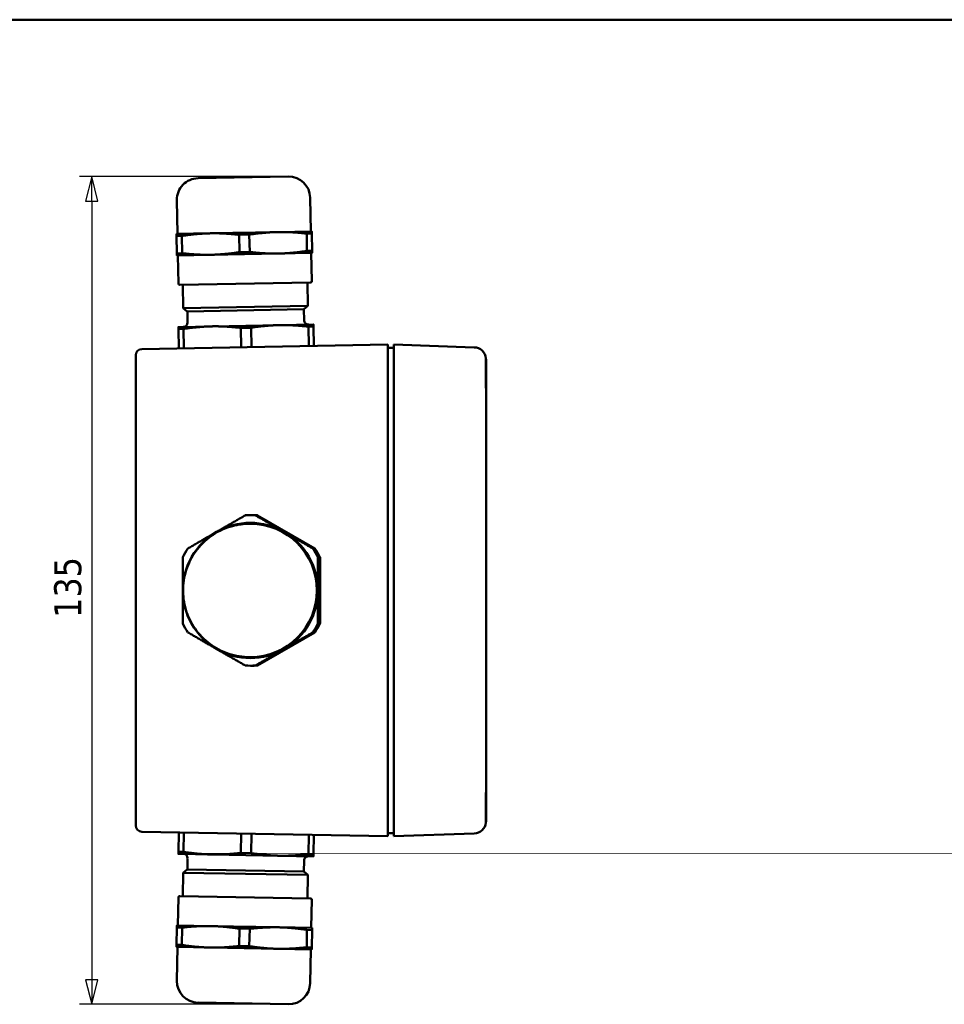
# Model space of a CAD drawing. Header units: millimetres. Extents: x 20 to 574, y 18 to 400.
# Tile 7 of 16: x 261 to 412, y 240 to 400. Entities that reach past the tile are written whole.
import ezdxf

# ---------------------------------------------------------------- set-up
doc = ezdxf.new("R2010")
doc.units = ezdxf.units.MM
doc.header["$LTSCALE"] = 2
for name, color, linetype, lineweight in [('Border (ISO)', 7, 'Continuous', 50), ('Dimension (ISO)', 7, 'Continuous', 25), ('Visible (ISO)', 7, 'Continuous', 50)]:
    doc.layers.add(name, color=color, linetype=linetype, lineweight=lineweight)
doc.styles.add('Note Text (ISO)', font='tahoma.ttf')
doc.dimstyles.new('Default (ISO)', dxfattribs={"dimscale": 2, "dimtxt": 2.2, "dimasz": 2, "dimexe": 1, "dimexo": 1, "dimgap": 0.762, "dimtad": 1, "dimdec": 1, "dimrnd": 1e-08, "dimtxsty": 'Note Text (ISO)', "dimblk": 'Filled-1', "dimcen": 0.09, "dimdle": 10, "dimclrd": 256, "dimclre": 256, "dimclrt": 256, "dimadec": 0, "dimazin": 0, "dimtfac": 0.863636, "dimtdec": 0, "dimtmove": 0, "dimatfit": 3, "dimfxl": 1, "dimtolj": 1, "dimlwd": -1, "dimlwe": -1, "dimarcsym": 0})

# ---------------------------------------------------------------- blocks, each defined once
blk = doc.blocks.new('Borders Border')
at = {"layer": 'Border (ISO)'}
blk.add_line((10, 200), (287, 200), dxfattribs=at)
blk = doc.blocks.new('Filled-1')
at = {"color": 0}
for p, q in [((0, 0), (-1, 0.25)), ((-1, 0.25), (-1, -0.25)), ((-1, 0), (0, 0)), ((-1, -0.25), (0, 0))]:
    blk.add_line(p, q, dxfattribs=at)
at = {"color": 0, "flags": 128}
blk.add_lwpolyline([(-1, -0.25), (0, 0), (-1, 0.25), (-1, -0.25)], dxfattribs=at)
at = {"color": 0}
blk.add_solid([(-1, -0.25), (0, 0), (-1, 0.25), (-1, -0.25)], dxfattribs=at)
blk = doc.blocks.new('*D8')
at = {"layer": 'Defpoints', "color": 0, "transparency": 16777216}
for p in [(304.74, 374.47), (272.74, 239.75), (304.74, 239.75)]:
    blk.add_point(p, dxfattribs=at)
at = {"layer": 'Dimension (ISO)', "transparency": 16777216}
for p, q in [((302.74, 374.47), (270.74, 374.47)), ((272.74, 370.47), (272.74, 243.75)), ((302.74, 239.75), (270.74, 239.75))]:
    blk.add_line(p, q, dxfattribs=at)
at = {"layer": 'Dimension (ISO)', "transparency": 16777216, "xscale": 4, "yscale": 4, "zscale": 4}
for p, rotation in [((272.74, 374.47), 90), ((272.74, 239.75), 270)]:
    blk.add_blockref('Filled-1', p, dxfattribs=dict(at, rotation=rotation))
at = {"layer": 'Dimension (ISO)', "transparency": 16777216, "insert": (266.63, 302.64), "char_height": 4.4, "attachment_point": 1, "rotation": 90, "style": 'Note Text (ISO)'}
blk.add_mtext('\\A1;135', dxfattribs=at)

msp = doc.modelspace()

# ---------------------------------------------------------------- linework, layer by layer
at = {"layer": 'Visible (ISO)'}
for p, q in [((290.04, 374.2), (304.74, 374.47)), ((286.61, 370.64), (286.71, 365.14)), ((308.3, 371.03), (308.4, 365.53)), ((292.06, 365.23), (303.06, 365.44)), ((303.06, 365.44), (308.55, 365.54)), ((286.56, 365.13), (292.06, 365.23)), ((287.4, 364.81), (286.56, 364.8)), ((286.56, 364.8), (286.62, 361.97)), ((287.45, 361.99), (287.4, 364.81)), ((298.39, 365.02), (296.73, 364.99)), ((296.73, 364.99), (296.78, 362.16)), ((298.45, 362.19), (298.39, 365.02)), ((308.56, 365.2), (307.73, 365.19)), ((307.73, 365.19), (307.78, 362.36)), ((308.61, 362.37), (308.56, 365.2)), ((296.78, 362.16), (298.45, 362.19)), ((307.78, 362.36), (308.61, 362.37)), ((286.62, 361.97), (287.45, 361.99)), ((292.12, 361.74), (286.62, 361.63)), ((286.77, 361.64), (286.86, 357.04)), ((303.12, 361.94), (292.12, 361.74)), ((308.62, 362.04), (303.12, 361.94)), ((308.47, 362.03), (308.55, 357.44)), ((287.06, 356.84), (308.36, 357.23)), ((287.63, 353.05), (287.56, 356.85)), ((307.93, 353.42), (307.86, 357.22)), ((287.63, 353.05), (307.93, 353.42)), ((288.29, 352.51), (287.63, 353.05)), ((307.28, 352.86), (288.29, 352.51)), ((307.3, 351.06), (307.27, 352.86)), ((307.28, 352.86), (307.93, 353.42)), ((288.34, 350.71), (288.31, 352.51)), ((286.84, 349.98), (292.33, 350.09)), ((287.67, 349.67), (286.84, 349.65)), ((286.9, 346.49), (286.84, 349.65)), ((287.73, 346.5), (287.67, 349.67)), ((292.33, 350.09), (303.33, 350.29)), ((298.67, 349.87), (297.01, 349.84)), ((297.07, 346.67), (297.01, 349.84)), ((298.73, 346.7), (298.67, 349.87)), ((303.33, 350.29), (308.83, 350.39)), ((308.84, 350.05), (308.01, 350.04)), ((308.06, 346.87), (308.01, 350.04)), ((308.9, 346.89), (308.84, 350.05)), ((320.92, 347.11), (280.9, 346.38)), ((320.92, 347.11), (320.92, 341.11)), ((320.92, 346.61), (321.92, 346.61)), ((334.99, 346.67), (321.92, 347.11)), ((321.92, 341.11), (321.92, 347.11)), ((279.92, 340.38), (279.92, 345.38)), ((336.92, 344.67), (336.92, 339.79)), ((279.92, 340.38), (279.92, 273.84)), ((320.92, 273.11), (320.92, 341.11)), ((321.92, 341.11), (321.92, 273.1)), ((336.92, 274.42), (336.92, 339.79)), ((336.92, 334.54), (336.93, 334.54)), ((336.93, 331.54), (336.93, 334.54)), ((336.93, 331.54), (336.93, 282.54)), ((336.93, 322.54), (336.94, 322.54)), ((336.93, 322.47), (336.94, 322.47)), ((336.93, 322.46), (336.94, 322.46)), ((336.93, 322.41), (336.94, 322.41)), ((336.94, 322.54), (336.94, 322.47)), ((336.94, 322.47), (336.94, 322.46)), ((336.94, 322.46), (336.94, 322.41)), ((336.94, 322.41), (336.94, 319.36)), ((298.56, 319.36), (298.61, 319.36)), ((298.9, 319.36), (298.84, 319.36)), ((299.39, 319.33), (299.45, 319.33)), ((299.73, 319.33), (299.67, 319.33)), ((309.06, 313.94), (299.73, 319.33)), ((336.93, 319.36), (336.94, 319.36)), ((336.93, 319.3), (336.94, 319.3)), ((336.93, 319.29), (336.94, 319.29)), ((336.93, 319.28), (336.94, 319.28)), ((336.94, 319.36), (336.94, 319.3)), ((336.94, 319.3), (336.94, 319.29)), ((336.94, 319.29), (336.94, 319.28)), ((298.46, 317.96), (298.56, 317.96)), ((336.93, 317.52), (336.94, 317.52)), ((336.93, 317.38), (336.94, 317.38)), ((336.94, 317.52), (336.94, 317.38)), ((336.94, 317.38), (336.94, 314.33)), ((336.93, 314.33), (336.94, 314.33)), ((336.93, 314.27), (336.94, 314.27)), ((336.93, 314.14), (336.94, 314.14)), ((336.94, 314.33), (336.94, 314.27)), ((336.94, 314.27), (336.94, 314.15)), ((336.94, 314.15), (336.94, 314.14)), ((336.94, 314.14), (336.94, 313.57)), ((308.78, 313.94), (308.73, 313.94)), ((309.06, 313.94), (309.01, 313.94)), ((309.56, 312.5), (309.61, 312.5)), ((309.9, 312.5), (309.84, 312.5)), ((309.9, 301.72), (309.9, 312.5)), ((336.93, 313.57), (336.94, 313.57)), ((336.93, 313.47), (336.94, 313.47)), ((336.94, 313.57), (336.94, 313.47)), ((309.61, 301.72), (309.56, 301.72)), ((309.9, 301.72), (309.84, 301.72)), ((299.73, 294.89), (309.06, 300.28)), ((308.73, 300.28), (308.78, 300.28)), ((309.06, 300.28), (309.01, 300.28)), ((298.46, 296.26), (298.56, 296.26)), ((299.45, 294.89), (299.39, 294.89)), ((299.73, 294.89), (299.67, 294.89)), ((298.56, 294.86), (298.61, 294.86)), ((298.9, 294.86), (298.84, 294.86)), ((336.93, 294.54), (336.94, 294.54)), ((336.93, 294.54), (336.94, 294.54)), ((336.93, 294.45), (336.94, 294.45)), ((336.94, 294.54), (336.94, 294.54)), ((336.94, 294.54), (336.94, 294.45)), ((336.94, 294.45), (336.94, 293.35)), ((336.94, 293.35), (336.94, 292.36)), ((336.93, 291.92), (336.94, 291.92)), ((336.94, 292.36), (336.94, 292.16)), ((336.94, 292.16), (336.94, 291.92)), ((336.94, 291.92), (336.94, 291.09)), ((336.93, 291.09), (336.94, 291.09)), ((336.93, 290.82), (336.94, 290.82)), ((336.93, 290.81), (336.94, 290.81)), ((336.93, 290.8), (336.94, 290.8)), ((336.93, 290.55), (336.94, 290.55)), ((336.93, 290.07), (336.94, 290.07)), ((336.94, 291.09), (336.94, 290.82)), ((336.94, 290.82), (336.94, 290.81)), ((336.94, 290.81), (336.94, 290.8)), ((336.94, 290.55), (336.94, 290.07)), ((336.93, 279.54), (336.93, 282.54)), ((336.92, 279.54), (336.93, 279.54)), ((336.92, 274.42), (336.92, 269.54)), ((279.92, 268.84), (279.92, 273.84)), ((320.92, 273.11), (320.92, 267.11)), ((321.92, 267.11), (321.92, 273.1)), ((280.9, 267.84), (320.92, 267.11)), ((286.9, 267.73), (286.84, 264.57)), ((287.73, 267.71), (287.67, 264.55)), ((297.07, 267.54), (297.01, 264.38)), ((298.73, 267.51), (298.67, 264.35)), ((308.06, 267.34), (308.01, 264.18)), ((308.9, 267.33), (308.84, 264.16)), ((320.92, 267.61), (321.92, 267.61)), ((321.92, 267.11), (334.99, 267.54)), ((286.84, 264.57), (287.67, 264.55)), ((292.33, 264.13), (286.84, 264.23)), ((288.34, 263.5), (288.31, 261.7)), ((303.33, 263.93), (292.33, 264.13)), ((297.01, 264.38), (298.67, 264.35)), ((308.83, 263.83), (303.33, 263.93)), ((307.3, 263.16), (307.27, 261.36)), ((308.01, 264.18), (308.84, 264.16)), ((288.29, 261.7), (287.63, 261.17)), ((288.29, 261.7), (307.28, 261.36)), ((307.28, 261.36), (307.93, 260.8)), ((287.63, 261.17), (287.56, 257.36)), ((307.93, 260.8), (287.63, 261.17)), ((307.93, 260.8), (307.86, 256.99)), ((286.77, 252.58), (286.86, 257.18)), ((308.36, 256.98), (287.06, 257.37)), ((308.47, 252.18), (308.55, 256.78)), ((286.62, 252.25), (286.56, 249.42)), ((286.62, 252.58), (292.12, 252.48)), ((287.45, 252.23), (286.62, 252.25)), ((287.4, 249.4), (287.45, 252.23)), ((292.12, 252.48), (303.12, 252.28)), ((296.78, 252.06), (296.73, 249.23)), ((298.45, 252.03), (296.78, 252.06)), ((298.39, 249.2), (298.45, 252.03)), ((303.12, 252.28), (308.62, 252.18)), ((307.78, 251.86), (307.73, 249.03)), ((308.61, 251.84), (307.78, 251.86)), ((308.56, 249.01), (308.61, 251.84)), ((286.56, 249.42), (287.4, 249.4)), ((292.06, 248.98), (286.56, 249.08)), ((286.61, 243.58), (286.71, 249.08)), ((303.06, 248.78), (292.06, 248.98)), ((296.73, 249.23), (298.39, 249.2)), ((308.55, 248.68), (303.06, 248.78)), ((307.73, 249.03), (308.56, 249.01)), ((308.3, 243.18), (308.4, 248.68)), ((304.74, 239.75), (290.04, 240.02))]:
    msp.add_line(p, q, dxfattribs=at)
for centre, radius, start, end in [((290.11, 370.7), 3.5, 91.048, 181.048), ((304.8, 370.97), 3.5, 1.048, 91.048), ((308.35, 357.43), 0.2, 271.048, 1.048), ((287.06, 357.04), 0.2, 181.048, 271.048), ((308, 351.07), 0.7, 181.048, 271.048), ((287.64, 350.7), 0.7, 271.048, 1.048), ((280.92, 345.38), 1, 91.048, 180), ((334.92, 344.67), 2, 6.0028, 88.0908), ((334.92, 269.54), 2, 271.9092, 353.9972), ((280.92, 268.84), 1, 180, 268.952), ((287.64, 263.52), 0.7, 358.952, 88.952), ((308, 263.14), 0.7, 88.952, 178.952), ((287.06, 257.17), 0.2, 88.952, 178.952), ((308.35, 256.78), 0.2, 358.952, 88.952), ((290.11, 243.51), 3.5, 178.952, 268.952), ((304.8, 243.25), 3.5, 268.952, 358.952)]:
    msp.add_arc(centre, radius, start, end, dxfattribs=at)
for centre, major_axis, ratio, start_param, end_param in [((336.87, 341.1), (-0.05, 3.8), 0.008537, 4.599134, 4.713121), ((298.56, 307.11), (0, 12.25), 0.999833, 6.215273, 6.351098), ((298.61, 307.11), (0, 12.25), 0.999833, 6.215273, 6.283185), ((298.84, 307.11), (0, 12.25), 0.999833, 6.215273, 6.292386), ((298.9, 307.11), (0, 12.25), 0.999833, 6.215273, 6.283185), ((298.56, 307.11), (0, 11), 0.999833, 5.759587, 6.806784), ((298.56, 307.11), (0, 10.85), 0.999833, 3.141593, 6.283185), ((298.83, 307.11), (0, 11), 0.999833, 5.759587, 5.899033), ((298.56, 307.11), (0, 11), 0.999833, 0.523599, 1.570796), ((298.56, 307.11), (0, -11), 0.999833, 1.570796, 2.617994), ((298.83, 307.11), (0, -11), 0.999833, 2.478466, 2.617994), ((298.56, 307.11), (0, -12.25), 0.999833, 4.120878, 4.256703), ((298.56, 307.11), (0, 12.25), 0.999833, 5.168075, 5.3039), ((298.61, 307.11), (0, -12.25), 0.999833, 2.026483, 2.162308), ((298.84, 307.11), (0, 12.25), 0.999833, 5.168075, 5.3039), ((298.9, 307.11), (0, 12.25), 0.999833, 5.168075, 5.3039), ((298.83, 307.11), (0, -11), 0.999833, 1.570796, 1.768455), ((298.56, 307.11), (0, 11), 0.999833, 1.570796, 2.617994), ((298.56, 307.11), (0, -11), 0.999833, 0.523599, 1.570796), ((298.83, 307.11), (0, -11), 0.999833, 1.373138, 1.570796), ((298.56, 307.11), (0, -12.25), 0.999833, 5.168075, 5.3039), ((298.56, 307.11), (0, 12.25), 0.999833, 4.120878, 4.256703), ((298.61, 307.11), (0, -12.25), 0.999833, 0.979285, 1.11511), ((298.84, 307.11), (0, 12.25), 0.999833, 4.120878, 4.256703), ((298.9, 307.11), (0, 12.25), 0.999833, 4.120878, 4.256703), ((298.83, 307.11), (0, -11), 0.999833, 0.523599, 0.663127), ((298.56, 307.11), (0, -11), 0.999833, 5.759587, 6.806784), ((298.83, 307.11), (0, -11), 0.999833, 0.384152, 0.523599), ((298.56, 307.11), (0, -12.25), 0.999833, 6.215273, 6.351098), ((298.61, 307.11), (0, -12.25), 0.999833, 0, 0.067912), ((298.84, 307.11), (0, -12.25), 0.999833, 6.273985, 6.351098), ((298.9, 307.11), (0, -12.25), 0.999833, 0, 0.067912), ((336.87, 273.11), (0.05, 3.8), 0.008537, 4.711657, 4.825644)]:
    msp.add_ellipse(centre, major_axis=major_axis, ratio=ratio, start_param=start_param, end_param=end_param, dxfattribs=at)
for points, weights in [([(298.39, 365.02), (300.85, 365.4), (303.06, 365.44)], [1.1154562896, 1.08574144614, 1]), ([(303.06, 365.44), (305.26, 365.48), (307.73, 365.19)], [1, 1.08574144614, 1.1154562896]), ([(308.56, 365.2), (308.55, 365.54), (308.55, 365.54)], [1.1154562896, 1.08574144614, 1]), ([(286.56, 365.13), (286.56, 365.13), (286.56, 364.8)], [1, 1.08574144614, 1.1154562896]), ([(287.4, 364.81), (289.85, 365.19), (292.06, 365.23)], [1.1154562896, 1.08574144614, 1]), ([(292.06, 365.23), (294.27, 365.28), (296.73, 364.99)], [1, 1.08574144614, 1.1154562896]), ([(303.12, 361.94), (300.91, 361.9), (298.45, 362.19)], [1, 1.08574144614, 1.1154562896]), ([(307.78, 362.36), (305.33, 361.98), (303.12, 361.94)], [1.1154562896, 1.08574144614, 1]), ([(308.62, 362.04), (308.62, 362.04), (308.61, 362.37)], [1, 1.08574144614, 1.1154562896]), ([(286.62, 361.97), (286.62, 361.63), (286.62, 361.63)], [1.1154562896, 1.08574144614, 1]), ([(292.12, 361.74), (289.91, 361.7), (287.45, 361.99)], [1, 1.08574144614, 1.1154562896]), ([(296.78, 362.16), (294.33, 361.78), (292.12, 361.74)], [1.1154562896, 1.08574144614, 1]), ([(286.84, 349.98), (286.84, 349.98), (286.84, 349.65)], [1, 1.08574144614, 1.1154562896]), ([(287.67, 349.67), (290.13, 350.04), (292.33, 350.09)], [1.1154562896, 1.08574144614, 1]), ([(292.33, 350.09), (294.54, 350.13), (297.01, 349.84)], [1, 1.08574144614, 1.1154562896]), ([(298.67, 349.87), (301.12, 350.25), (303.33, 350.29)], [1.1154562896, 1.08574144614, 1]), ([(303.33, 350.29), (305.54, 350.33), (308.01, 350.04)], [1, 1.08574144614, 1.1154562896]), ([(308.84, 350.05), (308.83, 350.39), (308.83, 350.39)], [1.1154562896, 1.08574144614, 1]), ([(297.73, 319.33), (295.27, 317.91), (293.06, 316.63)], [1.1154562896, 1.08574144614, 1]), ([(304.06, 316.63), (301.85, 317.91), (299.39, 319.33)], [1, 1.08574144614, 1.1154562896]), ([(299.45, 319.33), (301.91, 317.91), (304.12, 316.63)], [1.1154562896, 1.08574144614, 1]), ([(304.33, 316.63), (302.12, 317.91), (299.67, 319.33)], [1, 1.08574144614, 1.1154562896]), ([(293.06, 316.63), (290.85, 315.36), (288.4, 313.94)], [1, 1.08574144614, 1.1154562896]), ([(308.73, 313.94), (306.26, 315.36), (304.06, 316.63)], [1.1154562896, 1.08574144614, 1]), ([(304.12, 316.63), (306.33, 315.36), (308.78, 313.94)], [1, 1.08574144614, 1.1154562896]), ([(309.01, 313.94), (306.54, 315.36), (304.33, 316.63)], [1.1154562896, 1.08574144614, 1]), ([(287.56, 312.5), (287.56, 309.66), (287.56, 307.11)], [1.1154562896, 1.08574144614, 1]), ([(309.55, 307.11), (309.55, 309.66), (309.56, 312.5)], [1, 1.08574144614, 1.1154562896]), ([(309.61, 312.5), (309.62, 309.66), (309.62, 307.11)], [1.1154562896, 1.08574144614, 1]), ([(309.83, 307.11), (309.83, 309.66), (309.84, 312.5)], [1, 1.08574144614, 1.1154562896]), ([(287.56, 307.11), (287.56, 304.56), (287.56, 301.72)], [1, 1.08574144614, 1.1154562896]), ([(309.56, 301.72), (309.55, 304.56), (309.55, 307.11)], [1.1154562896, 1.08574144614, 1]), ([(309.62, 307.11), (309.62, 304.56), (309.61, 301.72)], [1, 1.08574144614, 1.1154562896]), ([(309.84, 301.72), (309.83, 304.56), (309.83, 307.11)], [1.1154562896, 1.08574144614, 1]), ([(288.4, 300.28), (290.85, 298.86), (293.06, 297.58)], [1.1154562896, 1.08574144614, 1]), ([(304.06, 297.58), (306.26, 298.86), (308.73, 300.28)], [1, 1.08574144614, 1.1154562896]), ([(308.78, 300.28), (306.33, 298.86), (304.12, 297.58)], [1.1154562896, 1.08574144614, 1]), ([(304.33, 297.58), (306.54, 298.86), (309.01, 300.28)], [1, 1.08574144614, 1.1154562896]), ([(293.06, 297.58), (295.27, 296.31), (297.73, 294.89)], [1, 1.08574144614, 1.1154562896]), ([(299.39, 294.89), (301.85, 296.31), (304.06, 297.58)], [1.1154562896, 1.08574144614, 1]), ([(304.12, 297.58), (301.91, 296.31), (299.45, 294.89)], [1, 1.08574144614, 1.1154562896]), ([(299.67, 294.89), (302.12, 296.31), (304.33, 297.58)], [1.1154562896, 1.08574144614, 1]), ([(286.84, 264.57), (286.84, 264.23), (286.84, 264.23)], [1.1154562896, 1.08574144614, 1]), ([(292.33, 264.13), (290.13, 264.17), (287.67, 264.55)], [1, 1.08574144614, 1.1154562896]), ([(297.01, 264.38), (294.54, 264.09), (292.33, 264.13)], [1.1154562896, 1.08574144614, 1]), ([(303.33, 263.93), (301.12, 263.97), (298.67, 264.35)], [1, 1.08574144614, 1.1154562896]), ([(308.01, 264.18), (305.54, 263.89), (303.33, 263.93)], [1.1154562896, 1.08574144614, 1]), ([(308.83, 263.83), (308.83, 263.83), (308.84, 264.16)], [1, 1.08574144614, 1.1154562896]), ([(286.62, 252.58), (286.62, 252.58), (286.62, 252.25)], [1, 1.08574144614, 1.1154562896]), ([(287.45, 252.23), (289.91, 252.52), (292.12, 252.48)], [1.1154562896, 1.08574144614, 1]), ([(292.12, 252.48), (294.33, 252.44), (296.78, 252.06)], [1, 1.08574144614, 1.1154562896]), ([(298.45, 252.03), (300.91, 252.32), (303.12, 252.28)], [1.1154562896, 1.08574144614, 1]), ([(303.12, 252.28), (305.33, 252.24), (307.78, 251.86)], [1, 1.08574144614, 1.1154562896]), ([(308.61, 251.84), (308.62, 252.18), (308.62, 252.18)], [1.1154562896, 1.08574144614, 1]), ([(286.56, 249.42), (286.56, 249.08), (286.56, 249.08)], [1.1154562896, 1.08574144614, 1]), ([(292.06, 248.98), (289.85, 249.02), (287.4, 249.4)], [1, 1.08574144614, 1.1154562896]), ([(296.73, 249.23), (294.27, 248.94), (292.06, 248.98)], [1.1154562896, 1.08574144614, 1]), ([(303.06, 248.78), (300.85, 248.82), (298.39, 249.2)], [1, 1.08574144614, 1.1154562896]), ([(307.73, 249.03), (305.26, 248.74), (303.06, 248.78)], [1.1154562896, 1.08574144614, 1]), ([(308.55, 248.68), (308.55, 248.68), (308.56, 249.01)], [1, 1.08574144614, 1.1154562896])]:
    msp.add_rational_spline(points, weights, degree=2, dxfattribs=at)
for points, knots in [([(336.9, 341.11), (336.9, 341.39), (336.89, 341.67), (336.89, 342.24), (336.88, 342.51), (336.88, 343.22), (336.87, 343.61), (336.88, 344.27), (336.88, 344.52), (336.89, 344.78), (336.89, 344.85), (336.9, 344.91), (336.9, 344.91), (336.91, 344.88)], [-0.6412234, -0.6412234, -0.6412234, -0.6412234, -0.5559853, -0.5559853, -0.4687409, -0.4687409, -0.320612, -0.320612, -0.173165, -0.173165, -0.085434, -0.085434, 0, 0, 0, 0]), ([(336.91, 344.88), (336.91, 344.85), (336.92, 344.8), (336.92, 344.71), (336.92, 344.69), (336.92, 344.67)], [1.52775982, 1.52775982, 1.52775982, 1.52775982, 1.59869753, 1.59869753, 1.61306512, 1.61306512, 1.61306512, 1.61306512]), ([(336.92, 339.79), (336.92, 339.84), (336.92, 339.89), (336.92, 340.18), (336.91, 340.43), (336.91, 340.68)], [1.35795464, 1.35795464, 1.35795464, 1.35795464, 1.37232223, 1.37232223, 1.44327818, 1.44327818, 1.44327818, 1.44327818]), ([(298.46, 296.26), (297.3, 296.26), (296.14, 296.44), (293.94, 297.17), (292.91, 297.71), (291.05, 299.1), (290.23, 299.94), (288.9, 301.83), (288.39, 302.89), (287.73, 305.11), (287.58, 306.27), (287.65, 308.58), (287.87, 309.73), (288.66, 311.91), (289.23, 312.93), (290.66, 314.75), (291.53, 315.54), (293.46, 316.81), (294.53, 317.29), (296.56, 317.83), (297.51, 317.96), (298.46, 317.96)], [4.18879, 4.18879, 4.18879, 4.18879, 4.508761, 4.508761, 4.828738, 4.828738, 5.14873, 5.14873, 5.46874, 5.46874, 5.788764, 5.788764, 6.108793, 6.108793, 6.428815, 6.428815, 6.748822, 6.748822, 7.06881, 7.06881, 7.330383, 7.330383, 7.330383, 7.330383]), ([(336.91, 273.54), (336.91, 273.79), (336.92, 274.04), (336.92, 274.33), (336.92, 274.37), (336.92, 274.42)], [1.52774158, 1.52774158, 1.52774158, 1.52774158, 1.59869753, 1.59869753, 1.61306512, 1.61306512, 1.61306512, 1.61306512]), ([(336.91, 269.33), (336.9, 269.3), (336.9, 269.3), (336.89, 269.36), (336.89, 269.43), (336.88, 269.69), (336.88, 269.95), (336.87, 270.6), (336.88, 271), (336.88, 271.7), (336.89, 271.98), (336.89, 272.54), (336.9, 272.82), (336.9, 273.11)], [-0.6412738, -0.6412738, -0.6412738, -0.6412738, -0.5558337, -0.5558337, -0.4680963, -0.4680963, -0.320638, -0.320638, -0.1724977, -0.1724977, -0.0852461, -0.0852461, -0.000001, -0.000001, -0.000001, -0.000001]), ([(336.92, 269.54), (336.92, 269.52), (336.92, 269.51), (336.92, 269.41), (336.91, 269.36), (336.91, 269.33)], [1.35795464, 1.35795464, 1.35795464, 1.35795464, 1.37232223, 1.37232223, 1.44325994, 1.44325994, 1.44325994, 1.44325994])]:
    msp.add_open_spline(points, degree=3, knots=knots, dxfattribs=at)

# ---------------------------------------------------------------- block references
at = {"xscale": 2, "yscale": 2, "zscale": 2}
msp.add_blockref('Borders Border', (0, 0), dxfattribs=at)

# ---------------------------------------------------------------- dimensions: what is measured, and where the dimension line sits
at = {"layer": 'Dimension (ISO)'}
dim = msp.add_linear_dim(base=(272.74, 239.75), p1=(304.74, 374.47), p2=(304.74, 239.75), angle=90, dimstyle='Default (ISO)', override={"dimgap": 0.762, "dimdec": 0, "dimtol": 0, "dimlim": 0, "dimtp": 0, "dimtm": 0, "dimtdec": 0, "dimtofl": 0, "dimatfit": 1}, dxfattribs=at)
dim.commit()
dim.dimension.update_dxf_attribs({"geometry": '*D8', "text_midpoint": (272.74, 307.11), "dimtype": 160})

doc.saveas('drawing.dxf')
